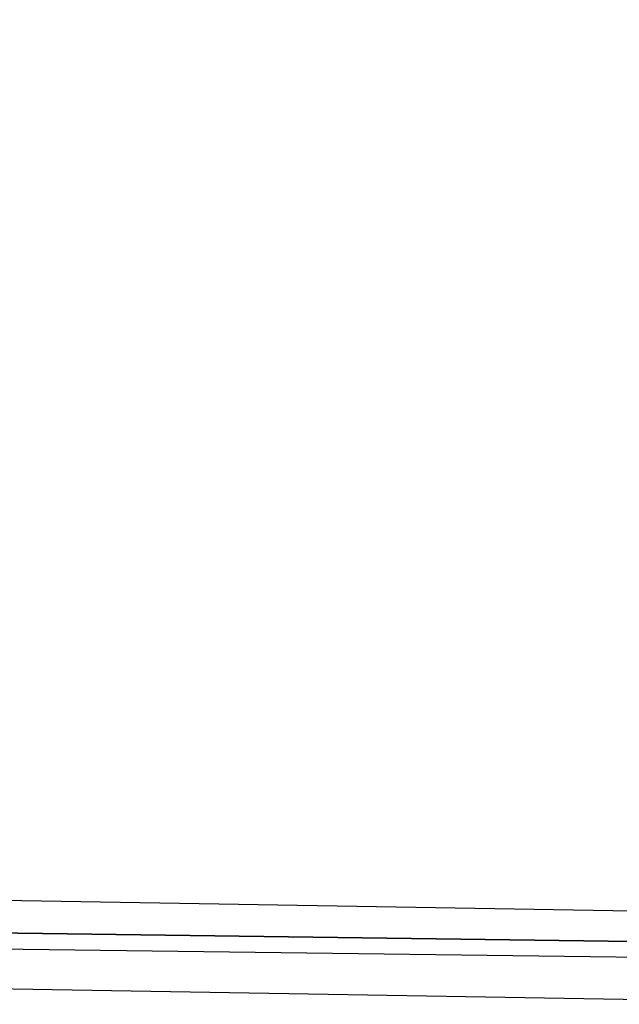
# Model space of a CAD drawing. Header units: feet. Extents: x -79 to 198, y -22 to 181.
# Tile 130 of 256: x 63.642 to 63.913, y 15.911 to 16.357. Entities that reach past the tile are written whole.
import ezdxf

# ---------------------------------------------------------------- set-up
doc = ezdxf.new("R2010")
doc.units = ezdxf.units.FT
doc.layers.add('A-LINEA', color=7, linetype='CONTINUOUS')

msp = doc.modelspace()

# ---------------------------------------------------------------- linework, layer by layer
at = {"layer": 'A-LINEA'}
for points in [[(26.7067, 23.3511), (28.04, 21.6178), (31.0267, 20.8311), (34.0133, 20.0978), (37.0133, 19.4044), (40.0267, 18.7778), (43.0533, 18.2044), (46.0933, 17.6844), (49.1467, 17.2178), (52.2, 16.8044), (55.2533, 16.4444), (58.32, 16.1511), (60.4, 16.0178), (62.48, 15.9511), (64.5467, 15.9244), (66.6267, 15.9511), (68.7067, 16.0178), (70.7867, 16.1511), (72.8533, 16.3244), (74.92, 16.5511), (76.9867, 16.8178), (79.04, 17.1511), (81.08, 17.5244), (83.12, 17.9378)], [(26.7067, 23.3511), (28.04, 21.6178), (31.0267, 20.8311), (34.0133, 20.0978), (37.0133, 19.4044), (40.0267, 18.7778), (43.0533, 18.2044), (46.0933, 17.6844), (49.1467, 17.2178), (52.2, 16.8044), (55.2533, 16.4444), (58.32, 16.1511), (60.4, 16.0178), (62.48, 15.9511), (64.5467, 15.9244), (66.6267, 15.9511), (68.7067, 16.0178), (70.7867, 16.1511), (72.8533, 16.3244), (74.92, 16.5511), (76.9867, 16.8178), (79.04, 17.1511), (81.08, 17.5244), (83.12, 17.9378)], [(64.0533, 15.9378), (60.1067, 15.9911), (60.1067, 16.0044), (60.1067, 16.0178), (64.0533, 15.9511), (64.0533, 15.9378)], [(64.0533, 15.9378), (60.1067, 15.9911), (60.1067, 16.0044), (60.1067, 16.0178), (64.0533, 15.9511), (64.0533, 15.9378)], [(64.04, 15.9111), (60.1067, 15.9778), (60.1067, 15.9911), (64.0533, 15.9378), (64.0533, 15.9244), (64.0533, 15.9111), (64.04, 15.9111)], [(64.04, 15.9111), (60.1067, 15.9778), (60.1067, 15.9911), (64.0533, 15.9378), (64.0533, 15.9244), (64.0533, 15.9111), (64.04, 15.9111)]]:
    msp.add_lwpolyline(points, dxfattribs=at)

doc.saveas('drawing.dxf')
